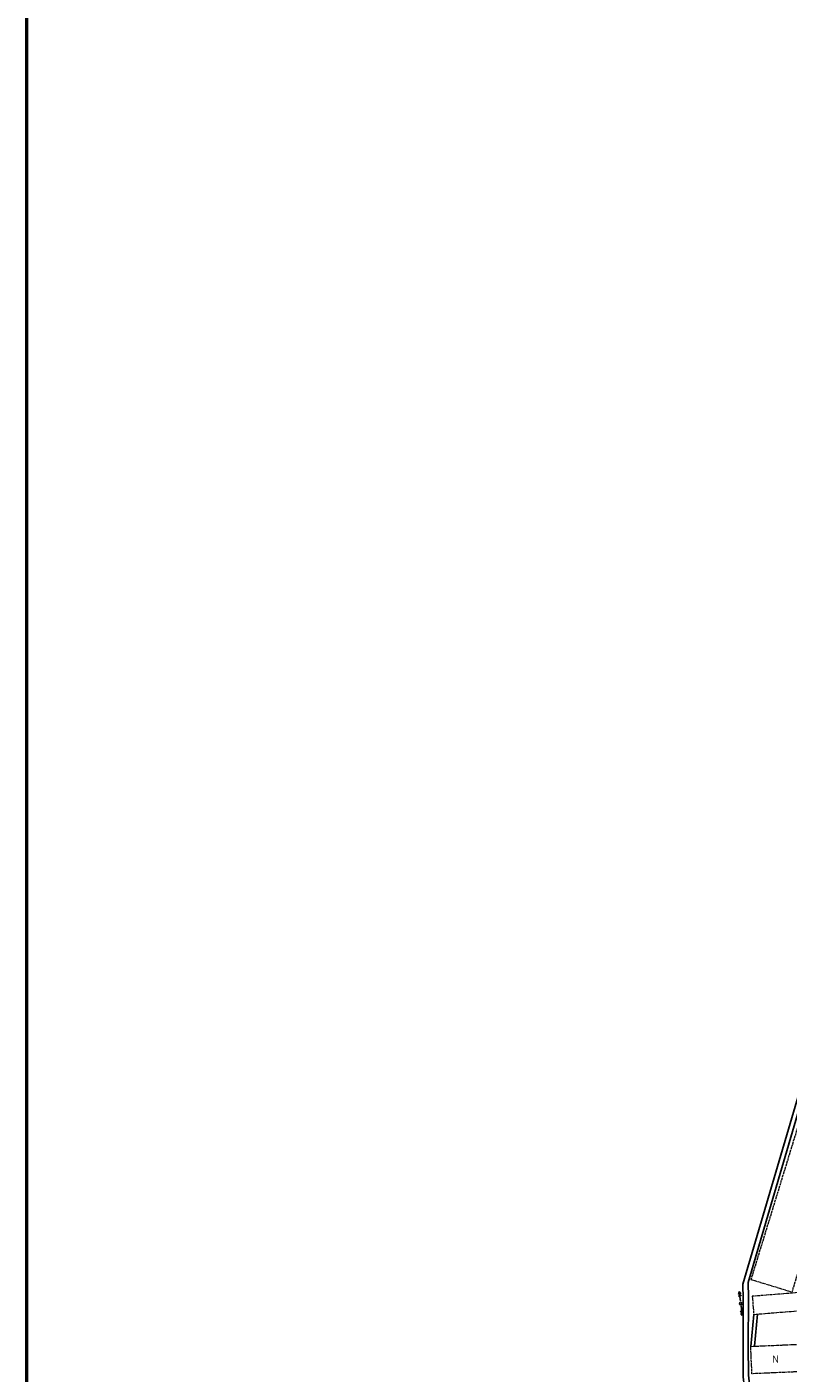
# Model space of a CAD drawing. Extents: x 352696 to 405256, y 4162769 to 4241487.
# Tile 79 of 148: x 403781 to 403939, y 4240208 to 4240486. Entities that reach past the tile are written whole.
import ezdxf

# ---------------------------------------------------------------- set-up
doc = ezdxf.new("R2010")
doc.units = 0
doc.header["$LTSCALE"] = 0.5
doc.header["$MEASUREMENT"] = 0
doc.linetypes.add('Build_Contour_Resid_m1', pattern=[1, 1, 0])
for name, color, linetype in [('(022) Возд. Линии', 7, 'Continuous'), ('(028) Гидротехн.', 7, 'Continuous'), ('(040) Ограда', 7, 'Continuous')]:
    doc.layers.add(name, color=color, linetype=linetype)
doc.layers.add('BUILD_RESID_CNTUR_P', color=7, linetype='Continuous', true_color=0x000000)
doc.layers.add('BUILD_RESID_TITLE_T', color=7, linetype='Continuous', true_color=0x000000)
doc.styles.add('S', font='txtwr', dxfattribs={"oblique": 15})
doc.styles.add('Р-131 (Arial Narrow)', font='ARIALN.TTF', dxfattribs={"height": 1})
doc.linetypes.add('ОГРАДА_ДЕР', pattern='A,2.5,["|",Standard,S=0.8,R=0,X=0,Y=-0.8],2.5', length=5)

# ---------------------------------------------------------------- blocks, each defined once
blk = doc.blocks.new('strela1')
at = {"layer": '(022) Возд. Линии'}
for p, q in [((-2, 0), (-1.5, 0.25)), ((0, 0), (-2, 0)), ((-2, 0), (-1.5, -0.25)), ((-1.5, 0), (-1, 0.25)), ((-1.5, 0), (-1, -0.25))]:
    blk.add_line(p, q, dxfattribs=at)
blk = doc.blocks.new('strela2')
at = {"layer": '(022) Возд. Линии'}
for p, q in [((0, 0), (2, 0)), ((1.5, 0), (1, 0.25)), ((1.5, 0), (1, -0.25)), ((2, 0), (1.5, 0.25)), ((2, 0), (1.5, -0.25))]:
    blk.add_line(p, q, dxfattribs=at)
blk = doc.blocks.new('STOLB')
at = {"layer": '(022) Возд. Линии'}
blk.add_circle((0, 0), 0.25, dxfattribs=at)
blk = doc.blocks.new('wewewrwerwer')
at = {"layer": '(028) Гидротехн.', "color": 3}
for points in [[(403026.53, 4240378.01), (403027.86, 4240365.67), (403025.74, 4240339.25), (403024.47, 4240331.18), (403017.81, 4240313.82), (403007.5, 4240275.81), (402992.84, 4240226.03), (402992.92, 4240222.96), (402992.88, 4240212.87), (402992.92, 4240206.89), (402993.91, 4240197.92), (402996.55, 4240173.8), (403007.49, 4240089.82), (403013.02, 4240058.18)], [(403027.61, 4240378.33), (403028.94, 4240365.99), (403026.82, 4240339.57), (403025.56, 4240331.51), (403018.89, 4240314.15), (403008.58, 4240276.13), (402993.92, 4240226.35), (402994.01, 4240223.28), (402993.97, 4240213.19), (402994.01, 4240207.22), (402994.99, 4240198.25), (402997.64, 4240174.12), (403008.57, 4240090.14), (403014.1, 4240058.5)]]:
    blk.add_lwpolyline(points, dxfattribs=at)
at = {"layer": '(040) Ограда', "flags": 128}
blk.add_lwpolyline([(402995.09, 4240219.79), (402994.47, 4240213.18)], dxfattribs=at)
at = {"layer": '(040) Ограда', "linetype": 'ОГРАДА_ДЕР', "flags": 128}
blk.add_lwpolyline([(402995.9, 4240219.86), (402995.28, 4240213.22)], dxfattribs=at)
at = {"layer": 'BUILD_RESID_CNTUR_P', "color": 18, "linetype": 'Build_Contour_Resid_m1', "lineweight": 13, "true_color": 0x000000, "flags": 128}
blk.add_lwpolyline([(402994.55, 4240226.95), (403007.92, 4240270.54), (403016.34, 4240267.96), (403002.97, 4240224.37), (402994.55, 4240226.95)], dxfattribs=at)
at = {"layer": 'BUILD_RESID_CNTUR_P', "color": 18, "linetype": 'Build_Contour_Resid_m1', "lineweight": 13, "true_color": 0x000000}
for points in [[(403019.18, 4240225.47), (402994.79, 4240223.52), (402995.09, 4240219.79), (403006.68, 4240220.72), (403006.8, 4240219.54)], [(403008.03, 4240208.09), (402994.72, 4240207.51), (402994.47, 4240213.18), (403005.11, 4240213.64)]]:
    blk.add_lwpolyline(points, dxfattribs=at)
at = {"layer": '(022) Возд. Линии', "rotation": 277.028206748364}
for name, p in [('strela1', (402992.35, 4240222.52)), ('strela2', (402992.47, 4240221.52))]:
    blk.add_blockref(name, p, dxfattribs=at)
at = {"layer": '(022) Возд. Линии'}
blk.add_blockref('STOLB', (402992.41, 4240222.02), dxfattribs=at)
at = {"color": 7, "style": 'S', "oblique": 15, "flags": 8}
blk.add_attdef('SK', (403148.11, 4240555.26), '', height=2, dxfattribs=at)
at = {"layer": 'BUILD_RESID_TITLE_T', "color": 18, "true_color": 0x000000, "style": 'Р-131 (Arial Narrow)'}
blk.add_text('N', height=1.5, rotation=2.4973, dxfattribs=at).set_placement((402999.02, 4240209.77))

msp = doc.modelspace()

# ---------------------------------------------------------------- linework, layer by layer
at = {"color": 1, "linetype": 'Continuous', "lineweight": 50}
msp.add_lwpolyline([(403781.3683, 4241311.0813), (405255.8558, 4241311.0813), (405255.8558, 4237335.0599), (403781.3683, 4237335.0599)], close=True, dxfattribs=at)

# ---------------------------------------------------------------- block references
msp.add_blockref('wewewrwerwer', (936.52, 0), dxfattribs=at)

doc.saveas('drawing.dxf')
